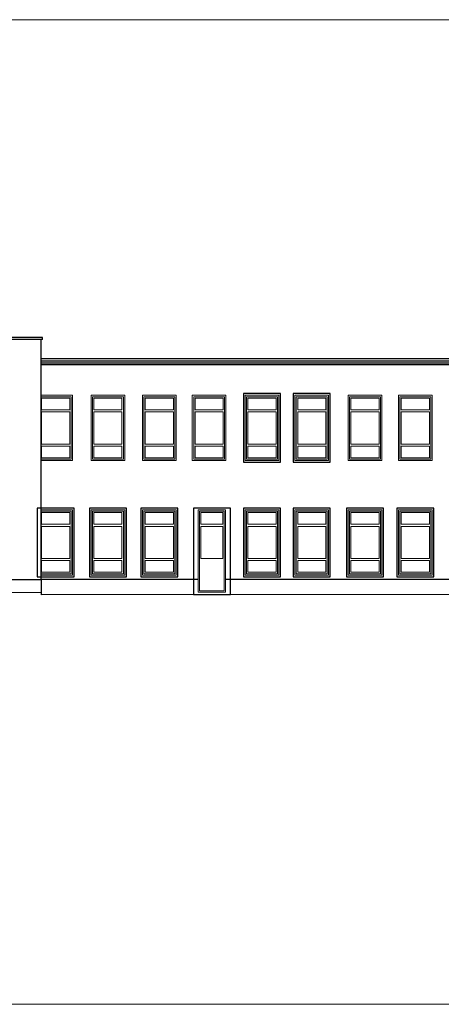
# Model space of a CAD drawing. Header units: millimetres. Extents: x 2341 to 31069, y -7915 to 10644.
# Tile 15 of 105: x 12107 to 13336, y -3870 to -1000. Entities that reach past the tile are written whole.
import ezdxf

# ---------------------------------------------------------------- set-up
doc = ezdxf.new("R2010")
doc.units = ezdxf.units.MM
for name, color, linetype, lineweight in [('A_Kontur', 215, 'Continuous', 15), ('A_Kontur_cienka', 250, 'Continuous', 0), ('A_Kontur_Stolarka', 30, 'Continuous', 5), ('ściany nośne', 1, 'Continuous', 25)]:
    doc.layers.add(name, color=color, linetype=linetype, lineweight=lineweight)

msp = doc.modelspace()

# ---------------------------------------------------------------- linework, layer by layer
at = {"color": 7}
for p, q in [((12173.4, -1926.6), (11503.4, -1926.6)), ((12173.4, -1931.6), (11503.4, -1931.6)), ((12170.4, -2631.6), (12170.4, -1931.6)), ((12173.4, -1931.6), (12173.4, -1926.6)), ((12170.4, -1987.6), (14274.4, -1987.6)), ((12170.4, -1994.6), (14274.4, -1994.6)), ((12170.4, -1999.6), (14274.4, -1999.6)), ((12170.4, -2004.6), (14194.4, -2004.6)), ((11506.4, -2631.6), (12170.4, -2631.6)), ((12627.4, -2631.6), (12170.4, -2631.6)), ((12170.4, -2631.6), (12170.4, -2676.6)), ((13379.4, -2631.6), (12707.4, -2631.6)), ((12170.4, -2669.6), (11506.4, -2671.6)), ((14238.4, -2673.6), (12170.4, -2676.6))]:
    msp.add_line(p, q, dxfattribs=at)
at = {"layer": 'A_Kontur', "color": 7}
for points in [[(12170.4, -2284.6), (12261.4, -2284.6), (12261.4, -2094.6), (12170.4, -2094.6)], [(12170.4, -2618.6), (12261.4, -2618.6), (12261.4, -2428.6), (12170.4, -2428.6)]]:
    msp.add_lwpolyline(points, dxfattribs=at)
for points in [[(12413.4, -2094.6), (12315.4, -2094.6), (12315.4, -2284.6), (12413.4, -2284.6)], [(12563.4, -2094.6), (12465.4, -2094.6), (12465.4, -2284.6), (12563.4, -2284.6)], [(12610.4, -2094.6), (12708.4, -2094.6), (12708.4, -2284.6), (12610.4, -2284.6)], [(12862.4, -2094.6), (12764.4, -2094.6), (12764.4, -2284.6), (12862.4, -2284.6)], [(13007.4, -2094.6), (12909.4, -2094.6), (12909.4, -2284.6), (13007.4, -2284.6)], [(13162.4, -2094.6), (13064.4, -2094.6), (13064.4, -2284.6), (13162.4, -2284.6)], [(13309.4, -2094.6), (13211.4, -2094.6), (13211.4, -2284.6), (13309.4, -2284.6)], [(12413.4, -2428.6), (12315.4, -2428.6), (12315.4, -2618.6), (12413.4, -2618.6)], [(12563.4, -2428.6), (12465.4, -2428.6), (12465.4, -2618.6), (12563.4, -2618.6)], [(12627.4, -2428.6), (12707.4, -2428.6), (12707.4, -2668.6), (12627.4, -2668.6)], [(12862.4, -2428.6), (12764.4, -2428.6), (12764.4, -2618.6), (12862.4, -2618.6)], [(13007.4, -2428.6), (12909.4, -2428.6), (12909.4, -2618.6), (13007.4, -2618.6)], [(13162.4, -2428.6), (13064.4, -2428.6), (13064.4, -2618.6), (13162.4, -2618.6)], [(13309.4, -2428.6), (13211.4, -2428.6), (13211.4, -2618.6), (13309.4, -2618.6)]]:
    msp.add_lwpolyline(points, close=True, dxfattribs=at)
at = {"layer": 'A_Kontur_cienka', "color": 0, "ltscale": 30}
msp.add_lwpolyline([(9271.5, -999.8), (14871.5, -999.8), (14871.5, -3869.8), (9271.5, -3869.8), (9271.5, -999.8)], dxfattribs=at)
at = {"layer": 'A_Kontur_Stolarka', "color": 7}
for points in [[(12170.4, -2280.6), (12257.4, -2280.6), (12257.4, -2098.6), (12170.4, -2098.6)], [(12170.4, -2614.6), (12257.4, -2614.6), (12257.4, -2432.6), (12170.4, -2432.6)]]:
    msp.add_lwpolyline(points, dxfattribs=at)
for points in [[(12253.4, -2102.6), (12171.4, -2102.6), (12171.4, -2136.6), (12253.4, -2136.6)], [(12409.4, -2098.6), (12319.4, -2098.6), (12319.4, -2280.6), (12409.4, -2280.6)], [(12405.4, -2102.6), (12323.4, -2102.6), (12323.4, -2136.6), (12405.4, -2136.6)], [(12559.4, -2098.6), (12469.4, -2098.6), (12469.4, -2280.6), (12559.4, -2280.6)], [(12555.4, -2102.6), (12473.4, -2102.6), (12473.4, -2136.6), (12555.4, -2136.6)], [(12614.4, -2098.6), (12704.4, -2098.6), (12704.4, -2280.6), (12614.4, -2280.6)], [(12618.4, -2102.6), (12700.4, -2102.6), (12700.4, -2136.6), (12618.4, -2136.6)], [(12858.4, -2098.6), (12768.4, -2098.6), (12768.4, -2280.6), (12858.4, -2280.6)], [(12854.4, -2102.6), (12772.4, -2102.6), (12772.4, -2136.6), (12854.4, -2136.6)], [(13003.4, -2098.6), (12913.4, -2098.6), (12913.4, -2280.6), (13003.4, -2280.6)], [(12999.4, -2102.6), (12917.4, -2102.6), (12917.4, -2136.6), (12999.4, -2136.6)], [(13158.4, -2098.6), (13068.4, -2098.6), (13068.4, -2280.6), (13158.4, -2280.6)], [(13154.4, -2102.6), (13072.4, -2102.6), (13072.4, -2136.6), (13154.4, -2136.6)], [(13305.4, -2098.6), (13215.4, -2098.6), (13215.4, -2280.6), (13305.4, -2280.6)], [(13301.4, -2102.6), (13219.4, -2102.6), (13219.4, -2136.6), (13301.4, -2136.6)], [(12253.4, -2142.6), (12171.4, -2142.6), (12171.4, -2236.6), (12253.4, -2236.6)], [(12405.4, -2142.6), (12323.4, -2142.6), (12323.4, -2236.6), (12405.4, -2236.6)], [(12555.4, -2142.6), (12473.4, -2142.6), (12473.4, -2236.6), (12555.4, -2236.6)], [(12618.4, -2142.6), (12700.4, -2142.6), (12700.4, -2236.6), (12618.4, -2236.6)], [(12854.4, -2142.6), (12772.4, -2142.6), (12772.4, -2236.6), (12854.4, -2236.6)], [(12999.4, -2142.6), (12917.4, -2142.6), (12917.4, -2236.6), (12999.4, -2236.6)], [(13154.4, -2142.6), (13072.4, -2142.6), (13072.4, -2236.6), (13154.4, -2236.6)], [(13301.4, -2142.6), (13219.4, -2142.6), (13219.4, -2236.6), (13301.4, -2236.6)], [(12253.4, -2242.6), (12171.4, -2242.6), (12171.4, -2276.6), (12253.4, -2276.6)], [(12405.4, -2242.6), (12323.4, -2242.6), (12323.4, -2276.6), (12405.4, -2276.6)], [(12555.4, -2242.6), (12473.4, -2242.6), (12473.4, -2276.6), (12555.4, -2276.6)], [(12618.4, -2242.6), (12700.4, -2242.6), (12700.4, -2276.6), (12618.4, -2276.6)], [(12854.4, -2242.6), (12772.4, -2242.6), (12772.4, -2276.6), (12854.4, -2276.6)], [(12999.4, -2242.6), (12917.4, -2242.6), (12917.4, -2276.6), (12999.4, -2276.6)], [(13154.4, -2242.6), (13072.4, -2242.6), (13072.4, -2276.6), (13154.4, -2276.6)], [(13301.4, -2242.6), (13219.4, -2242.6), (13219.4, -2276.6), (13301.4, -2276.6)], [(12253.4, -2436.6), (12171.4, -2436.6), (12171.4, -2470.6), (12253.4, -2470.6)], [(12409.4, -2432.6), (12319.4, -2432.6), (12319.4, -2614.6), (12409.4, -2614.6)], [(12405.4, -2436.6), (12323.4, -2436.6), (12323.4, -2470.6), (12405.4, -2470.6)], [(12559.4, -2432.6), (12469.4, -2432.6), (12469.4, -2614.6), (12559.4, -2614.6)], [(12555.4, -2436.6), (12473.4, -2436.6), (12473.4, -2470.6), (12555.4, -2470.6)], [(12631.4, -2432.6), (12703.4, -2432.6), (12703.4, -2664.6), (12631.4, -2664.6)], [(12635.4, -2436.6), (12699.4, -2436.6), (12699.4, -2470.6), (12635.4, -2470.6)], [(12858.4, -2432.6), (12768.4, -2432.6), (12768.4, -2614.6), (12858.4, -2614.6)], [(12854.4, -2436.6), (12772.4, -2436.6), (12772.4, -2470.6), (12854.4, -2470.6)], [(13003.4, -2432.6), (12913.4, -2432.6), (12913.4, -2614.6), (13003.4, -2614.6)], [(12999.4, -2436.6), (12917.4, -2436.6), (12917.4, -2470.6), (12999.4, -2470.6)], [(13158.4, -2432.6), (13068.4, -2432.6), (13068.4, -2614.6), (13158.4, -2614.6)], [(13154.4, -2436.6), (13072.4, -2436.6), (13072.4, -2470.6), (13154.4, -2470.6)], [(13305.4, -2432.6), (13215.4, -2432.6), (13215.4, -2614.6), (13305.4, -2614.6)], [(13301.4, -2436.6), (13219.4, -2436.6), (13219.4, -2470.6), (13301.4, -2470.6)], [(12253.4, -2476.6), (12171.4, -2476.6), (12171.4, -2570.6), (12253.4, -2570.6)], [(12405.4, -2476.6), (12323.4, -2476.6), (12323.4, -2570.6), (12405.4, -2570.6)], [(12555.4, -2476.6), (12473.4, -2476.6), (12473.4, -2570.6), (12555.4, -2570.6)], [(12635.4, -2476.6), (12699.4, -2476.6), (12699.4, -2570.6), (12635.4, -2570.6)], [(12854.4, -2476.6), (12772.4, -2476.6), (12772.4, -2570.6), (12854.4, -2570.6)], [(12999.4, -2476.6), (12917.4, -2476.6), (12917.4, -2570.6), (12999.4, -2570.6)], [(13154.4, -2476.6), (13072.4, -2476.6), (13072.4, -2570.6), (13154.4, -2570.6)], [(13301.4, -2476.6), (13219.4, -2476.6), (13219.4, -2570.6), (13301.4, -2570.6)], [(12253.4, -2576.6), (12171.4, -2576.6), (12171.4, -2610.6), (12253.4, -2610.6)], [(12405.4, -2576.6), (12323.4, -2576.6), (12323.4, -2610.6), (12405.4, -2610.6)], [(12555.4, -2576.6), (12473.4, -2576.6), (12473.4, -2610.6), (12555.4, -2610.6)], [(12854.4, -2576.6), (12772.4, -2576.6), (12772.4, -2610.6), (12854.4, -2610.6)], [(12999.4, -2576.6), (12917.4, -2576.6), (12917.4, -2610.6), (12999.4, -2610.6)], [(13154.4, -2576.6), (13072.4, -2576.6), (13072.4, -2610.6), (13154.4, -2610.6)], [(13301.4, -2576.6), (13219.4, -2576.6), (13219.4, -2610.6), (13301.4, -2610.6)]]:
    msp.add_lwpolyline(points, close=True, dxfattribs=at)
at = {"layer": 'ściany nośne'}
for points in [[(12759.4, -2089.6), (12759.4, -2289.6), (12867.5, -2289.6), (12867.5, -2089.6), (12759.4, -2089.6)], [(12904.4, -2089.6), (12904.4, -2289.6), (13012.5, -2289.6), (13012.5, -2089.6), (12904.4, -2089.6)], [(12158.4, -2423.6), (12158.4, -2623.6), (12266.5, -2623.6), (12266.5, -2423.6), (12158.4, -2423.6)], [(12310.4, -2423.6), (12310.4, -2623.6), (12418.5, -2623.6), (12418.5, -2423.6), (12310.4, -2423.6)], [(12460.4, -2423.6), (12460.4, -2623.6), (12568.5, -2623.6), (12568.5, -2423.6), (12460.4, -2423.6)], [(12613.4, -2423.6), (12613.5, -2674.8), (12721.6, -2674.8), (12721.5, -2423.6), (12613.4, -2423.6)], [(12759.4, -2423.6), (12759.4, -2623.6), (12867.5, -2623.6), (12867.5, -2423.6), (12759.4, -2423.6)], [(12904.4, -2423.6), (12904.4, -2623.6), (13012.5, -2623.6), (13012.5, -2423.6), (12904.4, -2423.6)], [(13059.4, -2423.6), (13059.4, -2623.6), (13167.5, -2623.6), (13167.5, -2423.6), (13059.4, -2423.6)], [(13206.4, -2423.6), (13206.4, -2623.6), (13314.5, -2623.6), (13314.5, -2423.6), (13206.4, -2423.6)]]:
    msp.add_lwpolyline(points, dxfattribs=at)

doc.saveas('drawing.dxf')
